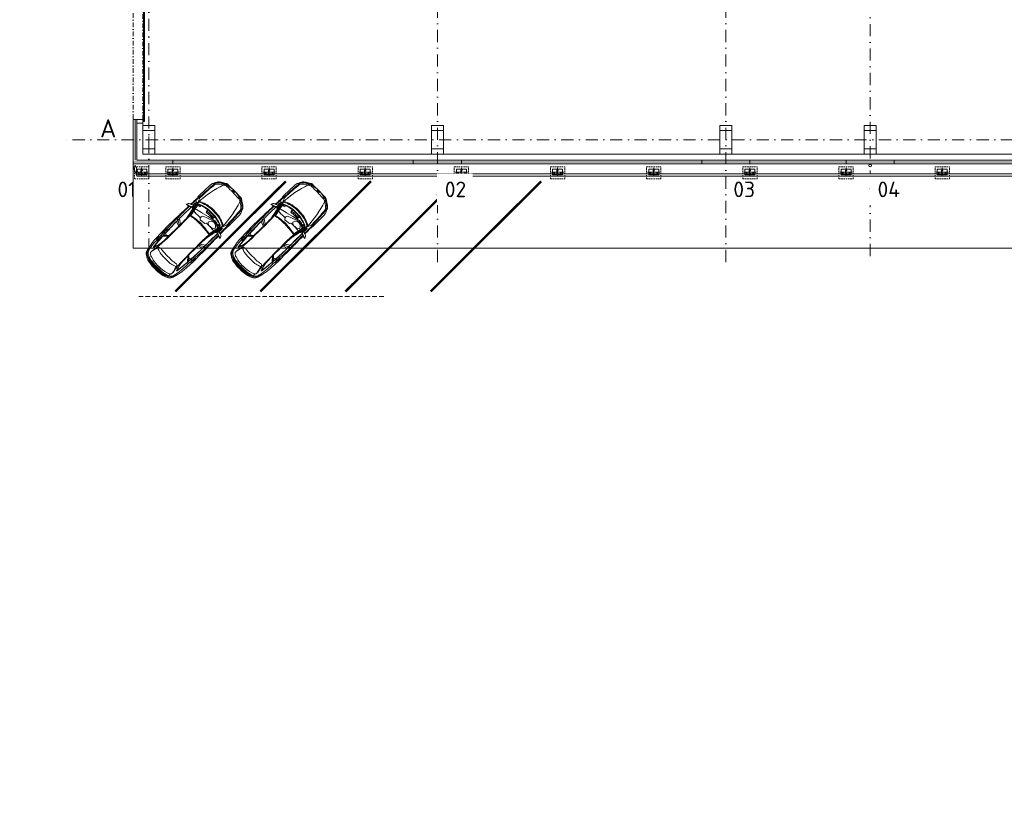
# Model space of a CAD drawing. Header units: millimetres. Extents: x -916886 to 3713765, y -2985421 to 1675785.
# Tile 14 of 256: x 810690 to 851644, y -27673 to 4993. Entities that reach past the tile are written whole.
import ezdxf
from ezdxf import colors
from ezdxf.entities.mleader import LeaderData, LeaderLine
from ezdxf.enums import TextEntityAlignment as Align
from ezdxf.math import Vec2, Vec3

# ---------------------------------------------------------------- set-up
doc = ezdxf.new("R2010")
doc.units = ezdxf.units.MM
for name, pattern in [('AM_DIN_G_W050', [13.75, 9.75, -1.5, 1, -1.5]), ('DASHDOT', [25.4, 12.7, -6.35, 0, -6.35]), ('HIDDEN', [9.525, 6.35, -3.175]), ('ČERCHOVANÁ', [25.4, 12.7, -6.35, 0, -6.35])]:
    doc.linetypes.add(name, pattern=pattern)
doc.layers.get('Defpoints').update_dxf_attribs({"color": 8})
doc.layers.add('A99_N_kce-pohl', color=1, linetype='Continuous', lineweight=9)
doc.layers.add('A99_N_txt-popis-50 @ 200', color=240, linetype='Continuous', lineweight=9)
doc.styles.add('A99_popis', font='isocpeur.ttf')
doc.styles.add('ad_popis 100', font='isocpeur.ttf', dxfattribs={"height": 200})
doc.styles.add('Popis', font='arial.ttf')
doc.linetypes.add('IZOLACE', pattern='A,0.00254,-2.54,[134,ltypeshp.shx,S=2.54,R=0,X=-2.54,Y=0],-5.08,[134,ltypeshp.shx,S=2.54,R=180,X=2.54,Y=0],-2.54', length=10.16254)

# ---------------------------------------------------------------- blocks, each defined once
blk = doc.blocks.new('*U113')
for p, q in [((0, -140), (0, 0)), ((60, 0), (0, 0)), ((60, -3), (60, 0)), ((60, -140), (0, -140)), ((7, -119), (7, -21)), ((16, -11), (55, -8)), ((55, -132), (16, -129)), ((60, -140), (60, -137))]:
    blk.add_line(p, q)
for centre, radius, start, end in [((17, -21), 10, 94.5739, 180), ((17, -119), 10, 180, 265.4261), ((55, -3), 5, 274.5739, 0), ((55, -137), 5, 0, 85.4261)]:
    blk.add_arc(centre, radius, start, end)
at = {"layer": 'Defpoints', "color": 221, "style": 'Popis'}
blk.add_attdef('VELIKOST_PROFILU', text='', height=5, dxfattribs=at).set_placement((36, 12), align=Align.BOTTOM_LEFT)
blk = doc.blocks.new('A4_s1')
at = {"layer": 'A99_N_kce-pohl', "color": 8, "ltscale": 0.001}
for p, q in [((-0.771, 0.381), (-0.677, 0.323)), ((0.187, 0.314), (0.595, 0.303)), ((0.772, 0.381), (0.678, 0.323)), ((-0.577, -0.471), (-0.771, -0.346)), ((0.577, -0.471), (0.772, -0.346)), ((-0.576, -0.58), (-0.772, -0.514)), ((0.577, -0.58), (0.773, -0.514)), ((-0.661, -1.211), (-0.754, -1.174)), ((-0.576, -1.126), (-0.747, -1.295)), ((-0.576, -1.153), (-0.745, -1.325)), ((-0.576, -1.18), (-0.742, -1.364)), ((0.577, -1.126), (0.747, -1.295)), ((0.577, -1.153), (0.746, -1.325)), ((0.577, -1.18), (0.743, -1.364)), ((0.662, -1.211), (0.755, -1.174)), ((-0.592, -2.219), (-0.599, -2.328))]:
    blk.add_line(p, q, dxfattribs=at)
for points in [[(-0.161, 2.099, 0.114162), (-0.583, 1.992, 0.087549), (-0.741, 1.871, 0.103703), (-0.79, 1.79, -0.035221), (-0.83, 1.696, 0.086236), (-0.87, 1.565, 0.013422), (-0.88, 0.961, 0.021911), (-0.871, 0.802, -0.030372), (-0.866, 0.68, -0.000546), (-0.872, 0.419, -0.000546)], [(-0.321, 2.07, 0.113949), (-0.647, 1.928, 0.110503), (-0.808, 1.742, 14.831047)], [(-0.254, 2.093, -0.081695), (-0.364, 2.099, 0.19237), (-0.429, 2.089, 0.017855), (-0.568, 2, 4.600747)], [(-0.374, 2.007, -0.270348), (-0.373, 2.027, -0.181732), (-0.321, 2.07, -0.075569), (0, 2.104, 93.62931)], [(-0.34, 1.998, -0.604294), (-0.349, 2.035, -0.110033), (-0.283, 2.071, -0.070258), (0, 2.099, 39.890067)], [(0.375, 2.007, 0.270348), (0.374, 2.027, 0.181732), (0.321, 2.07, 0.075569), (0, 2.104, -93.62931)], [(0.341, 1.998, 0.604294), (0.35, 2.035, 0.110033), (0.284, 2.071, 0.070258), (0, 2.099, -39.890067)], [(0.162, 2.099, -0.114162), (0.583, 1.992, -0.087549), (0.742, 1.871, -0.103703), (0.791, 1.79, 0.035221), (0.831, 1.696, -0.086236), (0.871, 1.565, -0.013422), (0.88, 0.961, -0.021911), (0.872, 0.802, 0.030372), (0.867, 0.68, 0.000546), (0.873, 0.419, 0.000546)], [(0.35, 1.998, 0.393048), (0.346, 2.039, 0.06388), (0.306, 2.067, 0.085002), (0.228, 2.09, 16.816305)], [(0.255, 2.093, 0.081695), (0.365, 2.099, -0.19237), (0.43, 2.089, -0.017855), (0.568, 2, -4.600747)], [(0.321, 2.07, -0.113949), (0.648, 1.928, -0.110503), (0.809, 1.742, -14.831047)], [(-0.784, 1.672, 0.013414), (-0.848, 0.427, 0.013414)], [(-0.746, 1.726, -0.140772), (-0.49, 1.947, 0.131939), (-0.468, 1.965, 0.002041), (-0.444, 2, 0.510143), (-0.447, 2.009, 0.053747), (-0.58, 1.95, 0.036828), (-0.662, 1.895, 0.072903), (-0.747, 1.805, 0.048381), (-0.787, 1.734, 0.145066), (-0.793, 1.69, 0.047859), (-0.789, 1.676, 0.699627), (-0.779, 1.676, -0.039142), (-0.746, 1.726, 2.456175)], [(-0.719, 0.711, -0.081112), (-0.782, 0.836, -0.078206), (-0.793, 0.912, -0.023397), (-0.746, 1.726, -14.894171)], [(-0.719, 0.711, -0.06334), (-0.49, 1.947, 5.20072)], [(-0.49, 1.947, -0.017745), (-0.374, 2.007, 0.182809), (-0.34, 1.998, -0.030827), (0, 2.012, 10.800431)], [(0.49, 1.947, 0.017745), (0.375, 2.007, -0.182809), (0.341, 1.998, 0.030827), (0, 2.012, -10.800431)], [(0.747, 1.726, 0.140772), (0.49, 1.947, -0.131939), (0.469, 1.965, -0.002041), (0.445, 2, -0.510143), (0.448, 2.009, -0.053747), (0.581, 1.95, -0.036828), (0.663, 1.895, -0.072903), (0.748, 1.805, -0.048381), (0.788, 1.734, -0.145066), (0.794, 1.69, -0.047859), (0.79, 1.676, -0.699627), (0.779, 1.676, 0.039142), (0.747, 1.726, -2.456175)], [(0.72, 0.711, 0.06334), (0.49, 1.947, -5.20072)], [(0.72, 0.711, 0.081112), (0.782, 0.836, 0.078206), (0.793, 0.912, 0.023397), (0.747, 1.726, 14.894171)], [(0.785, 1.672, -0.013414), (0.849, 0.427, -0.013414)], [(0, 0.922), (-0.062, 0.922, 0.116542), (-0.652, 0.783, 0.110231), (-0.706, 0.739, 0.243797), (-0.717, 0.679, 0.009225), (-0.585, 0.082, 0.422584), (-0.559, 0.067, -0.037682), (-0.049, 0.117, -0.005218), (0, 0.118, 11.857072)], [(0, 0.888), (-0.066, 0.888, 0.129481), (-0.685, 0.725, 0.333088), (-0.699, 0.693, -0.003015), (-0.568, 0.117, 0.412979), (-0.536, 0.097, -0.047947), (-0.138, 0.144, 0.149586), (-0.119, 0.15, -0.14072), (-0.089, 0.161), (0, 0.161)], [(0, 0.922), (0.063, 0.922, -0.116542), (0.653, 0.783, -0.110231), (0.706, 0.739, -0.243797), (0.718, 0.679, -0.009225), (0.586, 0.082, -0.422584), (0.56, 0.067, 0.037682), (0.05, 0.117, 0.005218), (0, 0.118, -11.857072)], [(0, 0.888), (0.066, 0.888, -0.129481), (0.686, 0.725, -0.333088), (0.7, 0.693, 0.003015), (0.569, 0.117, -0.412979), (0.537, 0.097, 0.047947), (0.138, 0.144, -0.149586), (0.12, 0.15, 0.14072), (0.09, 0.161), (0, 0.161)], [(-0.734, 0.388, 0.521545), (-0.781, 0.364, -0.26851), (-0.8, 0.34, -0.044776), (-0.982, 0.285, -0.525173), (-0.994, 0.296, -0.13811), (-0.963, 0.363, -0.122006), (-0.897, 0.41, -0.028277), (-0.81, 0.438, 0.141219), (-0.75, 0.474, -0.696584), (-0.737, 0.469, 0.138376), (-0.734, 0.392, -0.153731), (-0.734, 0.388, -1.392998)], [(-0.866, 0.688, 0.042265), (-0.788, 0.654, -0.189121), (-0.75, 0.621, -4.135764)], [(-0.756, 0.391, 0.468273), (-0.788, 0.446, -0.851045)], [(-0.781, 0.45, 0.000265), (-0.782, 0.534, -0.088368), (-0.769, 0.611, -0.265779), (-0.755, 0.622, -0.384532), (-0.748, 0.617, -0.018969), (-0.609, 0.075, -0.021215), (-0.581, -0.092, -0.036706), (-0.566, -0.375, 0.009006), (-0.566, -0.534)], [(-0.771, 0.456, 0.000245), (-0.772, 0.534, -0.088368), (-0.759, 0.607, -0.163287), (-0.756, 0.611, -0.018847), (-0.619, 0.073, -0.021215), (-0.591, -0.093, -0.036706), (-0.576, -0.375, 0.008765), (-0.576, -0.541)], [(-0.716, 0.674, 0.217671), (-0.751, 0.623, -11.507812)], [(0, 0.794), (-0.04, 0.794, 0.050951), (-0.342, 0.763, 0.035587), (-0.563, 0.701, 0.120365), (-0.641, 0.649, 0.262155), (-0.665, 0.547, 2.362076)], [(-0.536, 0.097), (-0.616, 0.483, -0.102789), (-0.616, 0.672, 19.660591)], [(0, 0.496), (-0.278, 0.596, 0.207296), (-0.464, 0.583), (-0.621, 0.507)], [(0, 0.578), (-0.25, 0.642, 0.189925), (-0.503, 0.61), (-0.617, 0.558)], [(0, 0.77), (-0.031, 0.77, 0.10287), (-0.615, 0.661, 1.123792)], [(0, 0.496), (0.125, 0.451, -0.422487), (0.187, 0.314, -0.089908), (0.144, 0.245, -0.341217), (0.114, 0.239), (-0.106, 0.279), (-0.139, 0.324, 0.090272), (-0.585, 0.31, -1.237414)], [(-0.555, 0.409, -0.331405), (-0.357, 0.58, 28.71225)], [(-0.159, 0.409, 0.331405), (-0.357, 0.58, -28.71225)], [(0, 0.708, 0.060413), (-0.2, 0.694, -0.579637), (-0.211, 0.707, -0.074543), (-0.191, 0.745, -13.415039)], [(0, 0.794), (0.041, 0.794, -0.050951), (0.343, 0.763, -0.035587), (0.564, 0.701, -0.120365), (0.642, 0.649, -0.262155), (0.666, 0.547, -2.362076)], [(0, 0.77), (0.032, 0.77, -0.10287), (0.615, 0.661, -1.123792)], [(0, 0.708, -0.060413), (0.201, 0.694, 0.579637), (0.212, 0.707, 0.074543), (0.191, 0.745, 13.415039)], [(0, 0.578), (0.551, 0.437, -0.145623), (0.612, 0.4, -2.268978)], [(0.537, 0.097), (0.617, 0.483, 0.102789), (0.617, 0.672, -19.660591)], [(0.782, 0.45, -0.000265), (0.783, 0.534, 0.088368), (0.769, 0.611, 0.265779), (0.756, 0.622, 0.384532), (0.748, 0.617, 0.018969), (0.61, 0.075, 0.021215), (0.582, -0.092, 0.036706), (0.566, -0.375, -0.009006), (0.567, -0.534)], [(0.772, 0.456, -0.000245), (0.773, 0.534, 0.088368), (0.76, 0.607, 0.163287), (0.757, 0.611, 0.018847), (0.62, 0.073, 0.021215), (0.591, -0.093, 0.036706), (0.576, -0.375, -0.008765), (0.577, -0.541)], [(0.717, 0.674, -0.217671), (0.752, 0.623, 11.507812)], [(0.735, 0.388, -0.521545), (0.782, 0.364, 0.26851), (0.801, 0.34, 0.044776), (0.983, 0.285, 0.525173), (0.995, 0.296, 0.13811), (0.964, 0.363, 0.122006), (0.897, 0.41, 0.028277), (0.811, 0.438, -0.141219), (0.751, 0.474, 0.696584), (0.737, 0.469, -0.138376), (0.735, 0.392, 0.153731), (0.735, 0.388, 1.392998)], [(0.867, 0.688, -0.042265), (0.789, 0.654, 0.189121), (0.75, 0.621, 4.135764)], [(-0.893, -0.353, 0.075246), (-0.829, -0.404, 0.075661), (-0.771, -0.428, -0.1077), (-0.753, -0.436, 0.077855), (-0.566, -0.534), (-0.566, -1.271, -0.017281), (-0.574, -1.506, -0.048898), (-0.607, -1.704, -0.006309), (-0.673, -1.933, -0.745327), (-0.7, -1.933, -0.030162), (-0.782, -0.425, 0.002466), (-0.781, 0.364, 0.002466)], [(-0.875, 0.313, -0.00106), (-0.889, -0.194, -0.00106)], [(-0.85, 0.321, 0.004764), (-0.855, -0.122, 0.004764)], [(-0.772, -0.438, 0.002558), (-0.771, 0.383, 0.002558)], [(-0.561, 0.066, -0.015553), (-0.557, -1.455, -0.018), (-0.578, -1.785, -0.028975), (-0.628, -2.094, 0.108689)], [(-0.555, 0.409, 0.214121), (-0.357, 0.338, 1.239237)], [(-0.159, 0.409, -0.214121), (-0.357, 0.338, -1.239237)], [(0.561, 0.066, 0.015553), (0.558, -1.455, 0.018), (0.579, -1.785, 0.028975), (0.628, -2.094, -0.108689)], [(0.894, -0.353, -0.075246), (0.83, -0.404, -0.075661), (0.771, -0.428, 0.1077), (0.754, -0.436, -0.077855), (0.567, -0.534), (0.567, -1.271, 0.017281), (0.575, -1.506, 0.048898), (0.608, -1.704, 0.006309), (0.673, -1.933, 0.745327), (0.701, -1.933, 0.030162), (0.783, -0.425, -0.002466), (0.782, 0.364, -0.002466)], [(0.851, 0.321, -0.004764), (0.856, -0.122)], [(0.876, 0.313, 0.00106), (0.89, -0.194, 0.00106)], [(-0.891, -0.262, -0.000004), (-0.891, -0.265, 0.020751), (-0.874, -1.72, 0.046342), (-0.847, -1.908, -0.009219), (-0.784, -2.189, 0.112112), (-0.711, -2.352, 0.155536), (-0.22, -2.521, 0.031248), (0, -2.529)], [(-0.847, -0.174, 0.521608), (-0.849, -0.289, -0.566024), (-0.854, -0.346, -0.34388), (-0.855, -0.122, -0.16908), (-0.847, -0.174, -3.179393)], [(-0.855, -0.181, 0.00111), (-0.855, -0.284, 0.00111)], [(-0.854, -0.346, 0.006899), (-0.84, -0.987, 0.006899)], [(-0.851, -0.178, -0.11321), (-0.849, -0.289, -18.522935)], [(0.892, -0.262, 0.000004), (0.892, -0.265, -0.020751), (0.875, -1.72, -0.046342), (0.848, -1.908, 0.009219), (0.785, -2.189, -0.112112), (0.711, -2.352, -0.155536), (0.221, -2.521, -0.031248), (0, -2.529)], [(0.847, -0.174, -0.521608), (0.85, -0.289, 0.566024), (0.855, -0.346, 0.34388), (0.856, -0.122, 0.16908), (0.847, -0.174, 3.179393)], [(0.855, -0.346, -0.006899), (0.841, -0.987, -0.006899)], [(0.852, -0.178, 0.11321), (0.85, -0.289, 18.522935)], [(0.856, -0.181, -0.00111), (0.856, -0.284, -0.00111)], [(-0.576, -0.541), (-0.576, -1.271, -0.017281), (-0.584, -1.505, -0.048898), (-0.617, -1.702, -0.006309), (-0.682, -1.93, -0.689125), (-0.69, -1.931, -0.029883), (-0.772, -0.438)], [(0.577, -0.541), (0.577, -1.271, 0.017281), (0.585, -1.505, 0.048898), (0.618, -1.702, 0.006309), (0.683, -1.93, 0.689125), (0.691, -1.931, 0.029883), (0.773, -0.438)], [(-0.742, -1.364, -0.443494), (-0.806, -1.364, -0.033791), (-0.895, -1.171, 61.694048)], [(-0.828, -1.034, 0.521608), (-0.83, -1.149, -0.566024), (-0.835, -1.206, -0.34388), (-0.836, -0.982, -0.16908), (-0.828, -1.034, -3.179393)], [(-0.838, -1.043, 0.001111), (-0.834, -1.146)], [(-0.832, -1.038, -0.11321), (-0.83, -1.149, -18.522935)], [(-0.831, -1.204, 0.005134), (-0.804, -1.68, 0.015), (-0.764, -2.105)], [(0.743, -1.364, 0.443494), (0.807, -1.364, 0.033791), (0.896, -1.171, -61.694048)], [(0.832, -1.204, -0.005134), (0.805, -1.68, -0.015), (0.764, -2.105)], [(0.828, -1.034, -0.521608), (0.831, -1.149, 0.566024), (0.836, -1.206, 0.34388), (0.837, -0.982, 0.16908), (0.828, -1.034, 3.179393)], [(0.833, -1.038, 0.11321), (0.831, -1.149, 18.522935)], [(0.839, -1.043, -0.001111), (0.834, -1.146)], [(0.765, -1.481), (0.765, -1.605, 0.452272), (0.792, -1.628), (0.813, -1.628, 0.391191), (0.834, -1.61), (0.843, -1.472, 0.393048), (0.815, -1.438, 0.452765), (0.765, -1.481, -87.067157)], [(0, -2.349), (-0.033, -2.349, -0.070141), (-0.464, -2.288, -0.109827), (-0.592, -2.219, -0.254814), (-0.619, -2.144, -0.038503), (-0.543, -1.808, -0.414368), (-0.445, -1.757, 0.050855), (0, -1.782, 10.358193)], [(-0.551, -1.833, 0.126752), (-0.107, -1.925), (0, -1.925)], [(0, -2.349), (0.033, -2.349, 0.070141), (0.465, -2.288, 0.109827), (0.592, -2.219, 0.254814), (0.62, -2.144, 0.038503), (0.544, -1.808, 0.414368), (0.446, -1.757, -0.050855), (0, -1.782, -10.358193)], [(0.552, -1.833, -0.126752), (0.108, -1.925), (0, -1.925)], [(-0.357, -2.421), (-0.599, -2.328, -0.203318), (-0.742, -2.145, 0.030058), (-0.754, -2.109, 0.674189), (-0.768, -2.109, 0.20096), (-0.686, -2.314, 0.158171), (-0.526, -2.397, -0.008119), (-0.388, -2.422, 0.116456), (-0.357, -2.421, 7.136787)], [(0, -2.412), (-0.055, -2.412, -0.038022), (-0.363, -2.389, -0.050452), (-0.599, -2.328, -0.885264)], [(0, -2.49), (-0.07, -2.49, -0.029985), (-0.319, -2.475, -0.059314), (-0.49, -2.433, -0.134361), (-0.546, -2.393, 15.039514)], [(-0.357, -2.421, 0.0367), (0, -2.447, -35.990146)], [(0, -2.412), (0.056, -2.412, 0.038022), (0.364, -2.389, 0.050452), (0.6, -2.328, 0.885264)], [(0, -2.49), (0.071, -2.49, 0.029985), (0.32, -2.475, 0.059314), (0.491, -2.433, 0.134361), (0.547, -2.393, -15.039514)], [(0.358, -2.421, -0.0367), (0, -2.447, 35.990146)], [(0.358, -2.421), (0.6, -2.328, 0.203318), (0.743, -2.145, -0.030058), (0.755, -2.109, -0.674189), (0.769, -2.109, -0.20096), (0.686, -2.314, -0.158171), (0.527, -2.397, 0.008119), (0.389, -2.422, -0.116456), (0.358, -2.421, -7.136787)]]:
    blk.add_lwpolyline(points, format="xyb", dxfattribs=at)
for points in [[(0, 0.654), (-0.2, 0.654), (-0.2, 0.672)], [(0, 0.654), (0.201, 0.654), (0.201, 0.672)], [(-0.781, 0.364), (-0.994, 0.296)], [(0.782, 0.364), (0.995, 0.296)]]:
    blk.add_lwpolyline(points, dxfattribs=at)
for centre in [(-0.559, 0.639), (0.56, 0.639)]:
    blk.add_circle(centre, 0.0342, dxfattribs=at)
at = {"layer": 'A99_N_kce-pohl', "color": 8, "ltscale": 0.001, "extrusion": (0, 0, -1)}
for centre in [(-0.047, 2.069), (-0.016, 2.068), (0.017, 2.068), (-0.047, -2.427), (-0.016, -2.428), (0.017, -2.428)]:
    blk.add_ellipse(centre, major_axis=(0.0241, 0), ratio=0.365443, dxfattribs=at)
at = {"layer": 'A99_N_kce-pohl', "color": 8, "ltscale": 0.001}
for centre in [(0.017, 2.068), (0.049, 2.068), (0.017, -2.428), (0.049, -2.428)]:
    blk.add_ellipse(centre, major_axis=(-0.0241, 0), ratio=0.365443, dxfattribs=at)

msp = doc.modelspace()

# ---------------------------------------------------------------- linework, layer by layer
at = {"layer": 'A99_N_kce-pohl', "color": 7, "linetype": 'Continuous'}
msp.add_line((815812.5, 570), (815812.5, 590), dxfattribs=at)
at = {"layer": 'A99_N_kce-pohl', "color": 7, "linetype": 'DASHDOT', "ltscale": 40}
msp.add_line((1003412.1, 0), (812462.5, 0), dxfattribs=at)
at = {"layer": 'A99_N_kce-pohl', "color": 7}
for p, q in [((816312.5, -600), (827812.5, -600)), ((828312.5, -600), (839812.5, -600)), ((840312.5, -600), (845812.5, -600)), ((846312.5, -600), (857812.5, -600))]:
    msp.add_line(p, q, dxfattribs=at)
at = {"layer": 'A99_N_kce-pohl', "color": 7, "linetype": 'Continuous'}
msp.add_lwpolyline([(815412.5, 840), (815562.5, 840)], dxfattribs=at)
at = {"layer": 'A99_N_kce-pohl', "color": 7, "linetype": 'Continuous', "lineweight": 20, "ltscale": 2}
msp.add_lwpolyline([(815562.5, 690), (815812.5, 690), (815812.5, 840), (815562.5, 840)], dxfattribs=at)
at = {"layer": 'A99_N_kce-pohl', "color": 7, "linetype": 'Continuous', "lineweight": 5, "ltscale": 0.5}
msp.add_lwpolyline([(815562.5, 690), (815562.5, 840)], dxfattribs=at)
at = {"layer": 'A99_N_kce-pohl', "color": 7}
msp.add_lwpolyline([(815812.5, 600), (815812.5, 690)], dxfattribs=at)
at = {"layer": 'A99_N_kce-pohl', "color": 7, "linetype": 'Continuous', "ltscale": 2}
for points in [[(816312.5, -600), (815812.5, -600), (815812.5, 600), (816312.5, 600)], [(828312.5, -600), (827812.5, -600), (827812.5, 600), (828312.5, 600)], [(840312.5, -600), (839812.5, -600), (839812.5, 600), (840312.5, 600)], [(846312.5, -600), (845812.5, -600), (845812.5, 600), (846312.5, 600)]]:
    msp.add_lwpolyline(points, close=True, dxfattribs=at)
at = {"layer": 'A99_N_kce-pohl', "color": 7, "linetype": 'Continuous', "lineweight": 20, "ltscale": 2}
for points in [[(816312.5, 600), (815812.5, 600), (815812.5, 380), (816312.5, 380)], [(828312.5, 600), (827812.5, 600), (827812.5, 380), (828312.5, 380)], [(840312.5, 600), (839812.5, 600), (839812.5, 380), (840312.5, 380)], [(846312.5, 600), (845812.5, 600), (845812.5, 380), (846312.5, 380)], [(816312.5, -600), (815812.5, -600), (815812.5, -380), (816312.5, -380)], [(828312.5, -600), (827812.5, -600), (827812.5, -380), (828312.5, -380)], [(840312.5, -600), (839812.5, -600), (839812.5, -380), (840312.5, -380)], [(846312.5, -600), (845812.5, -600), (845812.5, -380), (846312.5, -380)]]:
    msp.add_lwpolyline(points, close=True, dxfattribs=at)
at = {"layer": 'A99_N_kce-pohl', "color": 7, "linetype": 'ByBlock', "lineweight": 5, "ltscale": 2}
for points in [[(815927.5, 0), (816197.5, 0)], [(816062.5, 135), (816062.5, -135)]]:
    msp.add_lwpolyline(points, dxfattribs=at)
at = {"layer": 'A99_N_kce-pohl', "color": 7, "linetype": 'HIDDEN', "lineweight": 5, "ltscale": 30}
msp.add_lwpolyline([(825832.5, -6510), (815562.5, -6510)], dxfattribs=at)

# ---------------------------------------------------------------- leaders
at = {"layer": 'A99_N_txt-popis-50 @ 200', "lineweight": 9}
ml = msp.add_multileader_mtext('Standard', dxfattribs=at)
ml.set_content('\\A1;{\\C256;výměna vrat}', color=1, style='A99_popis')
ml.set_leader_properties(color=256, linetype='ByLayer', lineweight=-1)
ml.build(insert=Vec2(0, 0))
ml.multileader.update_dxf_attribs({"dogleg_length": 1, "arrow_head_size": 200, "scale": 200})
ctx = ml.context
ctx.base_point, ctx.scale, ctx.char_height, ctx.arrow_head_size, ctx.landing_gap_size, ctx.plane_origin = Vec3(300930, 4010), 200, 400, 200, 250, Vec3(303735, -5025.8)
notes = []
notes.append((ctx, [(0, (1, 1, 0), (300285, 4010), (1, 0), 645, [(0, [(299765, 4010)], 0, [])])]))
ctx.mtext.insert, ctx.mtext.width, ctx.mtext.defined_height, ctx.mtext.flow_direction = Vec3(301180, 4270), 3255, 1693.3, 5
ctx.mtext.has_bg_fill, ctx.mtext.bg_color, ctx.mtext.bg_scale_factor, ctx.mtext.bg_transparency, ctx.mtext.use_window_bg_color = 1, -1073741824, 1, 0, 1
ml = msp.add_multileader_mtext('Standard', dxfattribs=at)
ml.set_content('\\A1;{\\C256;demontáž stěnových panelů PUR, tl.40mm, včetně výplní otvorů a klempířských výrobků}', color=1, style='A99_popis')
ml.set_leader_properties(color=256, linetype='ByLayer', lineweight=-1)
ml.build(insert=Vec2(0, 0))
ml.multileader.update_dxf_attribs({"dogleg_length": 1, "arrow_head_size": 300, "scale": 200})
ctx = ml.context
ctx.base_point, ctx.scale, ctx.char_height, ctx.arrow_head_size, ctx.landing_gap_size, ctx.plane_origin = Vec3(301405, -3355), 200, 500, 300, 250, Vec3(314625, -10211)
notes.append((ctx, [(1, (1, 1, 0), (317590, -3355), (-1, 0), 585, [(0, [(317590, -890)], 0, [])])]))
ctx.mtext.insert, ctx.mtext.width, ctx.mtext.flow_direction = Vec3(301655, -3030), 15225, 5
ctx.mtext.has_bg_fill, ctx.mtext.bg_color, ctx.mtext.bg_scale_factor, ctx.mtext.bg_transparency, ctx.mtext.use_window_bg_color = 1, -1073741824, 1, 0, 1
ml = msp.add_multileader_mtext('Standard', dxfattribs=at)
ml.set_content('\\A1;{\\C256;demontáž oplocení}', color=1, style='A99_popis')
ml.set_leader_properties(color=256, linetype='ByLayer', lineweight=-1)
ml.build(insert=Vec2(0, 0))
ml.multileader.update_dxf_attribs({"dogleg_length": 1, "arrow_head_size": 300, "scale": 200})
ctx = ml.context
ctx.base_point, ctx.scale, ctx.char_height, ctx.arrow_head_size, ctx.landing_gap_size, ctx.plane_origin = Vec3(403660, -5325), 200, 500, 300, 250, Vec3(407330, -12791)
notes.append((ctx, [(1, (1, 1, 0), (410295, -5325), (-1, 0), 585, [(0, [(410295, -4500)], 0, [])])]))
ctx.mtext.insert, ctx.mtext.width, ctx.mtext.defined_height, ctx.mtext.flow_direction = Vec3(403910, -5000), 5760, 2293.3, 5
ctx.mtext.has_bg_fill, ctx.mtext.bg_color, ctx.mtext.bg_scale_factor, ctx.mtext.bg_transparency, ctx.mtext.use_window_bg_color = 1, -1073741824, 1, 0, 1
ml = msp.add_multileader_mtext('Standard', dxfattribs=at)
ml.set_content('\\A1;{\\C256;demontáž pásového světlíku}', color=1, style='A99_popis')
ml.set_leader_properties(color=256, linetype='ByLayer', lineweight=-1)
ml.build(insert=Vec2(0, 0))
ml.multileader.update_dxf_attribs({"dogleg_length": 1, "arrow_head_size": 300, "scale": 200})
ctx = ml.context
ctx.base_point, ctx.scale, ctx.char_height, ctx.arrow_head_size, ctx.landing_gap_size, ctx.plane_origin = Vec3(315100, -25825), 200, 400, 300, 250, Vec3(317905, -33611.2)
notes.append((ctx, [(0, (1, 1, 0), (314455, -25825), (1, 0), 645, [(0, [(314455, -27672.6)], 0, [])])]))
ctx.mtext.insert, ctx.mtext.width, ctx.mtext.defined_height, ctx.mtext.flow_direction = Vec3(315350, -25565), 7477.425, 1693.3, 5
ctx.mtext.has_bg_fill, ctx.mtext.bg_color, ctx.mtext.bg_scale_factor, ctx.mtext.bg_transparency, ctx.mtext.use_window_bg_color = 1, -1073741824, 1, 0, 1
for ctx, leaders in notes:
    for number, flags, end, landing, length, lines in leaders:
        leader = LeaderData()
        leader.index, (leader.has_last_leader_line, leader.has_dogleg_vector, leader.attachment_direction) = number, flags
        leader.last_leader_point, leader.dogleg_vector, leader.dogleg_length = Vec3(end), Vec3(landing), length
        for number, points, colour, breaks in lines:
            line = LeaderLine()
            line.index, line.vertices, line.color, line.breaks = number, Vec3.list(points), colors.encode_raw_color(colour), breaks
            leader.lines.append(line)
        ctx.leaders.append(leader)

# ---------------------------------------------------------------- next in the draw order: linework, layer by layer
at = {"layer": 'A99_N_kce-pohl', "color": 7, "linetype": 'ČERCHOVANÁ', "ltscale": 15}
for p, q in [((815412.5, 5640), (815412.5, 840)), ((815812.5, 840), (815812.5, 5640))]:
    msp.add_line(p, q, dxfattribs=at)
at = {"layer": 'A99_N_kce-pohl', "color": 7, "linetype": 'Continuous'}
msp.add_lwpolyline([(815837.5, 5720), (815887.5, 5720), (815887.5, 760), (815837.5, 760)], close=True, dxfattribs=at)

# ---------------------------------------------------------------- next in the draw order: texts
at = {"layer": 'A99_N_kce-pohl', "color": 7, "lineweight": 0, "insert": (814032.5, 850), "char_height": 750, "attachment_point": 1, "style": 'ad_popis 100', "bg_fill": 3, "box_fill_scale": 1, "bg_fill_color": 256, "bg_fill_transparency": 0}
msp.add_mtext_dynamic_manual_height_columns('A', width=832.5, gutter_width=1000, heights=[0], dxfattribs=at)

# ---------------------------------------------------------------- next in the draw order: leaders
at = {"layer": 'A99_N_txt-popis-50 @ 200', "lineweight": 9}
ml = msp.add_multileader_mtext('Standard', dxfattribs=at)
ml.set_content('\\A1;{\\C256;demontáž stěnových panelů PUR, tl.40mm, včetně výplní otvorů a klempířských výrobků}', color=1, style='A99_popis')
ml.set_leader_properties(color=256, linetype='ByLayer', lineweight=-1)
ml.build(insert=Vec2(0, 0))
ml.multileader.update_dxf_attribs({"dogleg_length": 1, "arrow_head_size": 300, "scale": 200})
ctx = ml.context
ctx.base_point, ctx.scale, ctx.char_height, ctx.arrow_head_size, ctx.landing_gap_size, ctx.plane_origin = Vec3(394110, -2745), 200, 500, 300, 250, Vec3(407330, -10211)
notes = []
notes.append((ctx, [(1, (1, 1, 0), (410295, -2745), (-1, 0), 585, [(0, [(410295, -890)], 0, [])])]))
ctx.mtext.insert, ctx.mtext.width, ctx.mtext.defined_height, ctx.mtext.flow_direction = Vec3(394360, -2420), 15225, 2293.3, 5
ctx.mtext.has_bg_fill, ctx.mtext.bg_color, ctx.mtext.bg_scale_factor, ctx.mtext.bg_transparency, ctx.mtext.use_window_bg_color = 1, -1073741824, 1, 0, 1
for ctx, leaders in notes:
    for number, flags, end, landing, length, lines in leaders:
        leader = LeaderData()
        leader.index, (leader.has_last_leader_line, leader.has_dogleg_vector, leader.attachment_direction) = number, flags
        leader.last_leader_point, leader.dogleg_vector, leader.dogleg_length = Vec3(end), Vec3(landing), length
        for number, points, colour, breaks in lines:
            line = LeaderLine()
            line.index, line.vertices, line.color, line.breaks = number, Vec3.list(points), colors.encode_raw_color(colour), breaks
            leader.lines.append(line)
        ctx.leaders.append(leader)

# ---------------------------------------------------------------- next in the draw order: linework, layer by layer
at = {"layer": 'A99_N_kce-pohl', "color": 7, "linetype": 'DASHDOT', "ltscale": 40}
for p, q in [((846062.5, 139955), (846062.5, -5085)), ((816062.5, 27390), (816062.5, -5085))]:
    msp.add_line(p, q, dxfattribs=at)
at = {"layer": 'A99_N_kce-pohl', "color": 7, "linetype": 'Continuous'}
for p, q in [((815562.5, -850), (816812.5, -850)), ((817062.5, -850), (817062.5, -1000)), ((827062.5, -845), (827062.5, -1000)), ((829062.5, -850), (829062.5, -1000)), ((839062.5, -850), (839062.5, -1000)), ((841062.5, -850), (841062.5, -1000)), ((845062.5, -850), (845062.5, -1000)), ((847062.5, -850), (847062.5, -1000))]:
    msp.add_line(p, q, dxfattribs=at)
at = {"layer": 'A99_N_kce-pohl', "color": 7, "linetype": 'DASHDOT', "ltscale": 40}
msp.add_lwpolyline([(828062.5, -5085), (828062.5, 105200)], dxfattribs=at)
at = {"layer": 'A99_N_kce-pohl', "color": 7, "linetype": 'Continuous'}
for points in [[(815412.5, -1000), (815412.5, 840)], [(815562.5, -850), (815562.5, 695)], [(815412.5, -1000), (817062.5, -1000)], [(815562.5, -850), (817062.5, -850)], [(817062.5, -850), (827062.5, -845)], [(817062.5, -1000), (827062.5, -1000)], [(827062.5, -845), (829062.5, -850)], [(827062.5, -1000), (829062.5, -1000)], [(839062.5, -850), (829062.5, -850)], [(839062.5, -1000), (829062.5, -1000)], [(839062.5, -850), (841062.5, -850)], [(839062.5, -1000), (841062.5, -1000)], [(841062.5, -850), (845062.5, -850)], [(841062.5, -1000), (845062.5, -1000)], [(845062.5, -850), (847062.5, -850)], [(845062.5, -1000), (847062.5, -1000)], [(857062.5, -850), (847062.5, -850)], [(857062.5, -1000), (847062.5, -1000)]]:
    msp.add_lwpolyline(points, dxfattribs=at)
at = {"layer": 'A99_N_kce-pohl', "color": 7, "linetype": 'IZOLACE', "lineweight": 0, "ltscale": 6}
for points in [[(815490, 840), (815490, 840), (815490, -850)], [(954930, -922.5), (815432.5, -925)]]:
    msp.add_lwpolyline(points, dxfattribs=at)
at = {"layer": 'A99_N_kce-pohl', "color": 7, "linetype": 'Continuous', "lineweight": 5, "ltscale": 0.5}
msp.add_lwpolyline([(815412.5, -1110), (815506, -1074.7)], dxfattribs=at)
at = {"layer": 'A99_N_kce-pohl', "color": 7, "linetype": 'HIDDEN', "lineweight": 5, "ltscale": 10}
for points in [[(815463, -1127), (816063, -1127)], [(816762.5, -1127), (817362.5, -1127)], [(816762.5, -1627), (816762.5, -1127)], [(817362.5, -1627), (817362.5, -1127)], [(820762.5, -1127), (821362.5, -1127)], [(820762.5, -1627), (820762.5, -1127)], [(821362.5, -1627), (821362.5, -1127)], [(824762.5, -1127), (825362.5, -1127)], [(824762.5, -1627), (824762.5, -1127)], [(825362.5, -1627), (825362.5, -1127)], [(828762.5, -1127), (829362.5, -1127)], [(828762.5, -1627), (828762.5, -1127)], [(829362.5, -1627), (829362.5, -1127)], [(832762.5, -1127), (833362.5, -1127)], [(832762.5, -1627), (832762.5, -1127)], [(833362.5, -1627), (833362.5, -1127)], [(836762.5, -1127), (837362.5, -1127)], [(836762.5, -1627), (836762.5, -1127)], [(837362.5, -1627), (837362.5, -1127)], [(840762.5, -1127), (841362.5, -1127)], [(844762.5, -1127), (845362.5, -1127)], [(844762.5, -1627), (844762.5, -1127)], [(845362.5, -1627), (845362.5, -1127)], [(848762.5, -1127), (849362.5, -1127)], [(848762.5, -1627), (848762.5, -1127)], [(849362.5, -1627), (849362.5, -1127)], [(816762.5, -1627), (817362.5, -1627)], [(820762.5, -1627), (821362.5, -1627)], [(824762.5, -1627), (825362.5, -1627)], [(828762.5, -1627), (829362.5, -1627)], [(832762.5, -1627), (833362.5, -1627)], [(836762.5, -1627), (837362.5, -1627)], [(844762.5, -1627), (845362.5, -1627)], [(848762.5, -1627), (849362.5, -1627)]]:
    msp.add_lwpolyline(points, dxfattribs=at)
at = {"layer": 'A99_N_kce-pohl', "color": 7, "linetype": 'Continuous', "lineweight": 5}
for points in [[(816852.5, -1340), (816852.5, -1460), (817272.5, -1460), (817272.5, -1220), (816852.5, -1220)], [(820852.5, -1340), (820852.5, -1460), (821272.5, -1460), (821272.5, -1220), (820852.5, -1220)], [(824852.5, -1340), (824852.5, -1460), (825272.5, -1460), (825272.5, -1220), (824852.5, -1220)], [(828852.5, -1340), (828852.5, -1460), (829272.5, -1460), (829272.5, -1220), (828852.5, -1220)], [(832852.5, -1340), (832852.5, -1460), (833272.5, -1460), (833272.5, -1220), (832852.5, -1220)], [(836852.5, -1340), (836852.5, -1460), (837272.5, -1460), (837272.5, -1220), (836852.5, -1220)], [(844852.5, -1340), (844852.5, -1460), (845272.5, -1460), (845272.5, -1220), (844852.5, -1220)], [(848852.5, -1340), (848852.5, -1460), (849272.5, -1460), (849272.5, -1220), (848852.5, -1220)]]:
    msp.add_lwpolyline(points, close=True, dxfattribs=at)
at = {"layer": 'A99_N_kce-pohl', "color": 7, "linetype": 'AM_DIN_G_W050', "lineweight": 0, "ltscale": 2}
for points in [[(817062.5, -1507.5), (817062.5, -1172.5)], [(821062.5, -1507.5), (821062.5, -1172.5)], [(825062.5, -1507.5), (825062.5, -1172.5)], [(829062.5, -1507.5), (829062.5, -1172.5)], [(833062.5, -1507.5), (833062.5, -1172.5)], [(837062.5, -1507.5), (837062.5, -1172.5)], [(845062.5, -1507.5), (845062.5, -1172.5)], [(849062.5, -1507.5), (849062.5, -1172.5)], [(817318, -1340), (816807, -1340)], [(816895, -1380.2), (816950, -1380.2)], [(816922.5, -1431.4), (816922.5, -1328.9)], [(817230, -1380.2), (817175, -1380.2)], [(817202.5, -1431.4), (817202.5, -1328.9)], [(821318, -1340), (820807, -1340)], [(820895, -1380.2), (820950, -1380.2)], [(820922.5, -1431.4), (820922.5, -1328.9)], [(821230, -1380.2), (821175, -1380.2)], [(821202.5, -1431.4), (821202.5, -1328.9)], [(825318, -1340), (824807, -1340)], [(824895, -1380.2), (824950, -1380.2)], [(824922.5, -1431.4), (824922.5, -1328.9)], [(825230, -1380.2), (825175, -1380.2)], [(825202.5, -1431.4), (825202.5, -1328.9)], [(829318, -1340), (828807, -1340)], [(828895, -1380.2), (828950, -1380.2)], [(828922.5, -1431.4), (828922.5, -1328.9)], [(829230, -1380.2), (829175, -1380.2)], [(829202.5, -1431.4), (829202.5, -1328.9)], [(833318, -1340), (832807, -1340)], [(832895, -1380.2), (832950, -1380.2)], [(832922.5, -1431.4), (832922.5, -1328.9)], [(833230, -1380.2), (833175, -1380.2)], [(833202.5, -1431.4), (833202.5, -1328.9)], [(837318, -1340), (836807, -1340)], [(836895, -1380.2), (836950, -1380.2)], [(836922.5, -1431.4), (836922.5, -1328.9)], [(837230, -1380.2), (837175, -1380.2)], [(837202.5, -1431.4), (837202.5, -1328.9)], [(845318, -1340), (844807, -1340)], [(844895, -1380.2), (844950, -1380.2)], [(844922.5, -1431.4), (844922.5, -1328.9)], [(845230, -1380.2), (845175, -1380.2)], [(845202.5, -1431.4), (845202.5, -1328.9)], [(849318, -1340), (848807, -1340)], [(848895, -1380.2), (848950, -1380.2)], [(848922.5, -1431.4), (848922.5, -1328.9)], [(849230, -1380.2), (849175, -1380.2)], [(849202.5, -1431.4), (849202.5, -1328.9)]]:
    msp.add_lwpolyline(points, dxfattribs=at)
at = {"layer": 'A99_N_kce-pohl', "color": 7, "linetype": 'Continuous', "lineweight": 0}
for points in [[(816906.5, -1391), (816906.5, -1369.1)], [(816938.5, -1391), (816938.5, -1369.1)], [(817186.5, -1391), (817186.5, -1369.1)], [(817218.5, -1391), (817218.5, -1369.1)], [(820906.5, -1391), (820906.5, -1369.1)], [(820938.5, -1391), (820938.5, -1369.1)], [(821186.5, -1391), (821186.5, -1369.1)], [(821218.5, -1391), (821218.5, -1369.1)], [(824906.5, -1391), (824906.5, -1369.1)], [(824938.5, -1391), (824938.5, -1369.1)], [(825186.5, -1391), (825186.5, -1369.1)], [(825218.5, -1391), (825218.5, -1369.1)], [(828906.5, -1391), (828906.5, -1369.1)], [(828938.5, -1391), (828938.5, -1369.1)], [(829186.5, -1391), (829186.5, -1369.1)], [(829218.5, -1391), (829218.5, -1369.1)], [(832906.5, -1391), (832906.5, -1369.1)], [(832938.5, -1391), (832938.5, -1369.1)], [(833186.5, -1391), (833186.5, -1369.1)], [(833218.5, -1391), (833218.5, -1369.1)], [(836906.5, -1391), (836906.5, -1369.1)], [(836938.5, -1391), (836938.5, -1369.1)], [(837186.5, -1391), (837186.5, -1369.1)], [(837218.5, -1391), (837218.5, -1369.1)], [(844906.5, -1391), (844906.5, -1369.1)], [(844938.5, -1391), (844938.5, -1369.1)], [(845186.5, -1391), (845186.5, -1369.1)], [(845218.5, -1391), (845218.5, -1369.1)], [(848906.5, -1391), (848906.5, -1369.1)], [(848938.5, -1391), (848938.5, -1369.1)], [(849186.5, -1391), (849186.5, -1369.1)], [(849218.5, -1391), (849218.5, -1369.1)]]:
    msp.add_lwpolyline(points, dxfattribs=at)
at = {"layer": 'A99_N_kce-pohl', "color": 7, "linetype": 'Continuous', "lineweight": 0, "ltscale": 0.5, "const_width": 100}
for points in [[(817159.6, -6310), (821758.8, -1724.2)], [(820700.3, -6310), (825299.5, -1724.2)], [(824241, -6310), (828840.3, -1724.2)], [(827781.7, -6310), (832381, -1724.2)]]:
    msp.add_lwpolyline(points, dxfattribs=at)
at = {"layer": 'A99_N_kce-pohl', "color": 7, "linetype": 'Continuous', "lineweight": 15}
msp.add_circle((846062.5, -1070), 55, dxfattribs=at)
at = {"layer": 'A99_N_kce-pohl', "color": 7, "linetype": 'Continuous', "lineweight": 0}
for centre, start, end in [((816922.5, -1369), 359.60769, 180.39231), ((816922.5, -1391.3), 178.90709, 1.09291), ((817202.5, -1369), 359.60769, 180.39231), ((817202.5, -1391.3), 178.90709, 1.09291), ((820922.5, -1369), 359.60769, 180.39231), ((820922.5, -1391.3), 178.90709, 1.09291), ((821202.5, -1369), 359.60769, 180.39231), ((821202.5, -1391.3), 178.90709, 1.09291), ((824922.5, -1369), 359.60769, 180.39231), ((824922.5, -1391.3), 178.90709, 1.09291), ((825202.5, -1369), 359.60769, 180.39231), ((825202.5, -1391.3), 178.90709, 1.09291), ((828922.5, -1369), 359.60769, 180.39231), ((828922.5, -1391.3), 178.90709, 1.09291), ((829202.5, -1369), 359.60769, 180.39231), ((829202.5, -1391.3), 178.90709, 1.09291), ((832922.5, -1369), 359.60769, 180.39231), ((832922.5, -1391.3), 178.90709, 1.09291), ((833202.5, -1369), 359.60769, 180.39231), ((833202.5, -1391.3), 178.90709, 1.09291), ((836922.5, -1369), 359.60769, 180.39231), ((836922.5, -1391.3), 178.90709, 1.09291), ((837202.5, -1369), 359.60769, 180.39231), ((837202.5, -1391.3), 178.90709, 1.09291), ((844922.5, -1369), 359.60769, 180.39231), ((844922.5, -1391.3), 178.90709, 1.09291), ((845202.5, -1369), 359.60769, 180.39231), ((845202.5, -1391.3), 178.90709, 1.09291), ((848922.5, -1369), 359.60769, 180.39231), ((848922.5, -1391.3), 178.90709, 1.09291), ((849202.5, -1369), 359.60769, 180.39231), ((849202.5, -1391.3), 178.90709, 1.09291)]:
    msp.add_arc(centre, 16, start, end, dxfattribs=at)

# ---------------------------------------------------------------- next in the draw order: block references
at = {"layer": 'A99_N_kce-pohl', "color": 7, "lineweight": 0}
for p in [(817032.5, -1270), (821032.5, -1270), (825032.5, -1270), (829032.5, -1270), (833032.5, -1270), (837032.5, -1270), (845032.5, -1270), (849032.5, -1270)]:
    msp.add_blockref('*U113', p, dxfattribs=at).add_auto_attribs({'VELIKOST_PROFILU': 'U140'})
at = {"layer": 'A99_N_kce-pohl', "color": 7, "linetype": 'Continuous', "lineweight": 0, "xscale": -1000.000000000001, "yscale": 1000.000000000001, "zscale": 1000.000000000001, "rotation": 314.6244640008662}
msp.add_blockref('A4_s1', (821642.5, -3595), dxfattribs=at)

# ---------------------------------------------------------------- next in the draw order: texts
at = {"layer": 'A99_N_kce-pohl', "color": 7, "lineweight": 0, "insert": (840372.5, -1737.5), "char_height": 650, "attachment_point": 1, "style": 'ad_popis 100', "bg_fill": 2}
msp.add_mtext_dynamic_manual_height_columns('03', width=832.5, gutter_width=1000, heights=[0], dxfattribs=at)

# ---------------------------------------------------------------- next in the draw order: linework, layer by layer
at = {"layer": 'A99_N_kce-pohl', "color": 7, "linetype": 'DASHDOT', "ltscale": 40}
msp.add_lwpolyline([(840062.5, -5085), (840062.5, 105200)], dxfattribs=at)
at = {"layer": 'A99_N_kce-pohl', "color": 7, "linetype": 'HIDDEN', "lineweight": 5, "ltscale": 10}
for points in [[(840762.5, -1627), (840762.5, -1127)], [(841362.5, -1627), (841362.5, -1127)], [(840762.5, -1627), (841362.5, -1627)]]:
    msp.add_lwpolyline(points, dxfattribs=at)
at = {"layer": 'A99_N_kce-pohl', "color": 7, "linetype": 'Continuous', "lineweight": 5}
msp.add_lwpolyline([(840852.5, -1340), (840852.5, -1460), (841272.5, -1460), (841272.5, -1220), (840852.5, -1220)], close=True, dxfattribs=at)
at = {"layer": 'A99_N_kce-pohl', "color": 7, "linetype": 'AM_DIN_G_W050', "lineweight": 0, "ltscale": 2}
for points in [[(841062.5, -1507.5), (841062.5, -1172.5)], [(841318, -1340), (840807, -1340)], [(840895, -1380.2), (840950, -1380.2)], [(840922.5, -1431.4), (840922.5, -1328.9)], [(841230, -1380.2), (841175, -1380.2)], [(841202.5, -1431.4), (841202.5, -1328.9)]]:
    msp.add_lwpolyline(points, dxfattribs=at)
at = {"layer": 'A99_N_kce-pohl', "color": 7, "linetype": 'Continuous', "lineweight": 0}
for points in [[(840906.5, -1391), (840906.5, -1369.1)], [(840938.5, -1391), (840938.5, -1369.1)], [(841186.5, -1391), (841186.5, -1369.1)], [(841218.5, -1391), (841218.5, -1369.1)]]:
    msp.add_lwpolyline(points, dxfattribs=at)
for centre, start, end in [((840922.5, -1369), 359.60769, 180.39231), ((840922.5, -1391.3), 178.90709, 1.09291), ((841202.5, -1369), 359.60769, 180.39231), ((841202.5, -1391.3), 178.90709, 1.09291)]:
    msp.add_arc(centre, 16, start, end, dxfattribs=at)

# ---------------------------------------------------------------- next in the draw order: block references
at = {"layer": 'A99_N_kce-pohl', "color": 7, "lineweight": 0}
msp.add_blockref('*U113', (841032.5, -1270), dxfattribs=at).add_auto_attribs({'VELIKOST_PROFILU': 'U140'})

# ---------------------------------------------------------------- next in the draw order: texts
at = {"layer": 'A99_N_kce-pohl', "color": 7, "lineweight": 0, "char_height": 650, "attachment_point": 1, "style": 'ad_popis 100', "bg_fill": 2}
for s, insert in [('01', (814757.5, -1737.5)), ('04', (846372.5, -1737.5))]:
    msp.add_mtext_dynamic_manual_height_columns(s, width=832.5, gutter_width=1000, heights=[0], dxfattribs=dict(at, insert=insert))

# ---------------------------------------------------------------- next in the draw order: linework, layer by layer
at = {"layer": 'A99_N_kce-pohl', "color": 7, "linetype": 'Continuous', "lineweight": 0, "ltscale": 0.5}
msp.add_lwpolyline([(815412.5, -1000), (815412.5, -4500), (880062.5, -4500)], dxfattribs=at)
at = {"layer": 'A99_N_kce-pohl', "color": 7, "linetype": 'Continuous', "lineweight": 5, "ltscale": 0.5}
for points in [[(815412.5, -1110), (815563.6, -1510), (879862, -1510)], [(815506, -1074.7), (815632.7, -1410), (879862, -1410)]]:
    msp.add_lwpolyline(points, dxfattribs=at)
at = {"layer": 'A99_N_kce-pohl', "color": 7, "linetype": 'HIDDEN', "lineweight": 5, "ltscale": 10}
for points in [[(815463, -1627), (815463, -1127)], [(816063, -1627), (816063, -1127)], [(815463, -1627), (816063, -1627)]]:
    msp.add_lwpolyline(points, dxfattribs=at)
at = {"layer": 'A99_N_kce-pohl', "color": 7, "linetype": 'Continuous', "lineweight": 5}
msp.add_lwpolyline([(815553, -1340), (815553, -1460), (815973, -1460), (815973, -1220), (815553, -1220)], close=True, dxfattribs=at)
at = {"layer": 'A99_N_kce-pohl', "color": 7, "linetype": 'AM_DIN_G_W050', "lineweight": 0, "ltscale": 2}
for points in [[(815763, -1507.5), (815763, -1172.5)], [(816018.5, -1340), (815507.5, -1340)], [(815595.5, -1380.2), (815650.5, -1380.2)], [(815623, -1431.4), (815623, -1328.9)], [(815930.5, -1380.2), (815875.5, -1380.2)], [(815903, -1431.4), (815903, -1328.9)]]:
    msp.add_lwpolyline(points, dxfattribs=at)
at = {"layer": 'A99_N_kce-pohl', "color": 7, "linetype": 'Continuous', "lineweight": 0}
for points in [[(815607, -1391), (815607, -1369.1)], [(815639, -1391), (815639, -1369.1)], [(815887, -1391), (815887, -1369.1)], [(815919, -1391), (815919, -1369.1)]]:
    msp.add_lwpolyline(points, dxfattribs=at)
for centre, start, end in [((815623, -1369), 359.60769, 180.39231), ((815623, -1391.3), 178.90709, 1.09291), ((815903, -1369), 359.60769, 180.39231), ((815903, -1391.3), 178.90709, 1.09291)]:
    msp.add_arc(centre, 16, start, end, dxfattribs=at)

# ---------------------------------------------------------------- next in the draw order: block references
at = {"layer": 'A99_N_kce-pohl', "color": 7, "linetype": 'Continuous', "lineweight": 0, "xscale": -1000.000000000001, "yscale": 1000.000000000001, "zscale": 1000.000000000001, "rotation": 314.6244640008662}
msp.add_blockref('A4_s1', (818121.2, -3595), dxfattribs=at)
at = {"layer": 'A99_N_kce-pohl', "color": 7, "lineweight": 0}
msp.add_blockref('*U113', (815733, -1270), dxfattribs=at).add_auto_attribs({'VELIKOST_PROFILU': 'U140'})

# ---------------------------------------------------------------- next in the draw order: texts
at = {"layer": 'A99_N_kce-pohl', "color": 7, "lineweight": 0, "insert": (828372.5, -1737.5), "char_height": 650, "attachment_point": 1, "style": 'ad_popis 100', "bg_fill": 2}
msp.add_mtext_dynamic_manual_height_columns('02', width=832.5, gutter_width=1000, heights=[0], dxfattribs=at)

doc.saveas('drawing.dxf')
